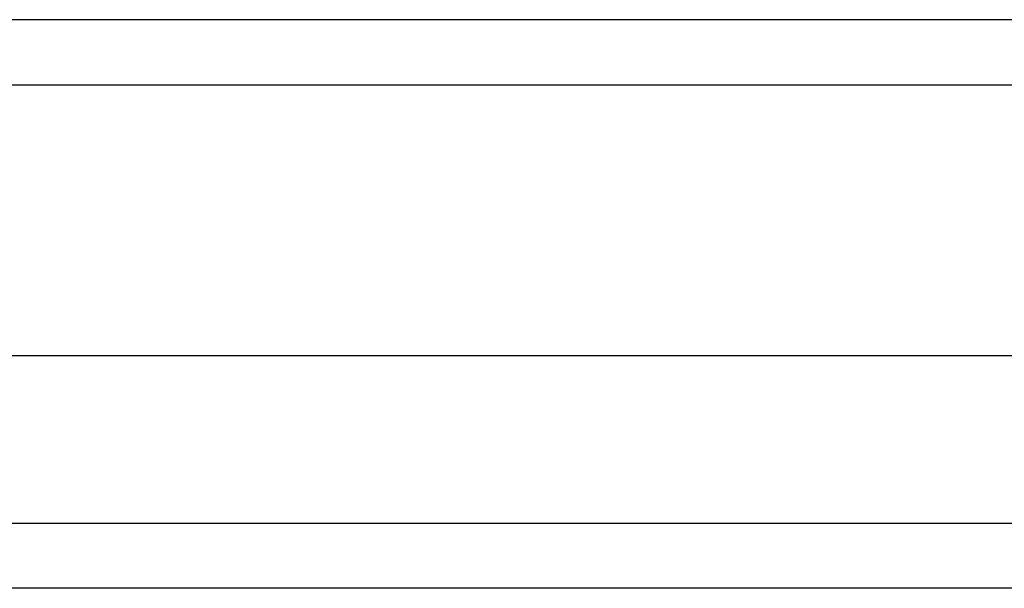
# Model space of a CAD drawing. Header units: inches. Extents: x 19 to 488, y 53 to 228.
# Tile 53 of 124: x 230.26 to 231.76, y 156.526 to 157.393. Entities that reach past the tile are written whole.
import ezdxf

# ---------------------------------------------------------------- set-up
doc = ezdxf.new("R2010")
doc.units = ezdxf.units.IN
doc.header["$MEASUREMENT"] = 0
doc.layers.add('Visible Edges(ANSI)', color=7, linetype='Continuous', lineweight=25)
doc.layers.add('Visible Tangent Edges(ANSI)', color=7, linetype='Continuous', lineweight=25)

msp = doc.modelspace()

# ---------------------------------------------------------------- linework, layer by layer
at = {"layer": 'Visible Edges(ANSI)'}
for p, q in [((263.1615, 157.3926), (215.3595, 157.3926)), ((262.5518, 156.8808), (215.9691, 156.8808)), ((262.3633, 156.5265), (216.1576, 156.5265))]:
    msp.add_line(p, q, dxfattribs=at)
at = {"layer": 'Visible Tangent Edges(ANSI)'}
for p, q in [((215.3595, 157.2936), (263.1615, 157.2936)), ((216.0276, 156.6255), (262.4933, 156.6255))]:
    msp.add_line(p, q, dxfattribs=at)

doc.saveas('drawing.dxf')
